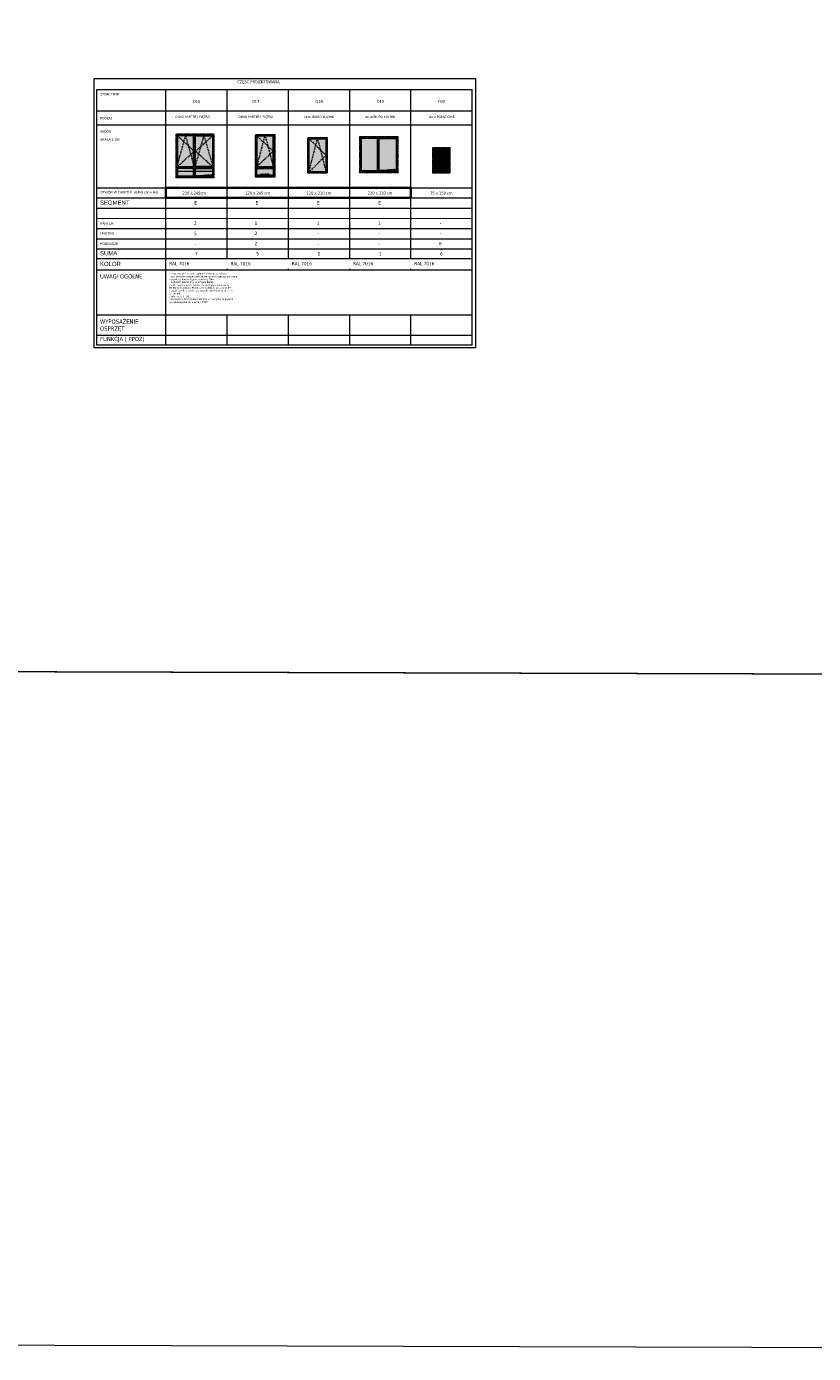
# Model space of a CAD drawing. Header units: millimetres. Extents: x 23192 to 149900, y -396339 to -79279.
# Tile 28 of 136: x 72812 to 77438, y -225183 to -217387. Entities that reach past the tile are written whole.
import ezdxf

# ---------------------------------------------------------------- set-up
doc = ezdxf.new("R2010")
doc.units = ezdxf.units.MM
doc.linetypes.add('CACHE', pattern=[9.525, 6.35, -3.175])
doc.linetypes.add('CARKOVANA', pattern=[7.5, 5, -2.5])
doc.layers.get('0').update_dxf_attribs({"lineweight": 0})
for name, color, linetype, lineweight in [('! opisy okien elewacja', 7, 'Continuous', 0), ('!! 0_ Istn-okna', 6, 'Continuous', 13), ('!! 1_Hatch dach', 252, 'Continuous', 5), ('0_LEGENDA', 7, 'Continuous', 13), ('A_wymiarowanie n', 10, 'Continuous', 9), ('KOREkty', 190, 'Continuous', 35)]:
    doc.layers.add(name, color=color, linetype=linetype, lineweight=lineweight)
doc.styles.add('ARIAL', font='tahoma.ttf')
doc.styles.get("Standard").update_dxf_attribs({"font": 'arial.ttf', "height": 25})
doc.styles.add('TXT', font='simplex.shx')

# ---------------------------------------------------------------- blocks, each defined once
blk = doc.blocks.new('N OKNO 220X245')
at = {"layer": '!! 1_Hatch dach', "true_color": 0x575757}
h = blk.add_hatch(dxfattribs=at)
h.set_pattern_fill('DOTS', color=251, angle=360)
h.set_pattern_definition([(180, (74902.1715, -193611.4926), (-0.79375, -1.5875), [0, -1.5875])])
h.paths.add_polyline_path([(74700.2, -203917.2), (74795.2, -203917.2), (74795.2, -203873.7), (74700.2, -203873.7)])
h.paths.add_polyline_path([(74806.2, -203917.2), (74906.2, -203917.2), (74906.2, -203873.7), (74806.2, -203873.7)])
h.paths.add_polyline_path([(74806.2, -203862.7), (74906.2, -203862.7), (74906.2, -203682.7), (74806.2, -203682.7)])
h.paths.add_polyline_path([(74700.2, -203862.7), (74795.2, -203862.7), (74795.2, -203682.7), (74700.2, -203682.7)])
h = blk.add_hatch(dxfattribs=at)
h.set_pattern_fill('ANSI31', color=251, scale=0.05, angle=360)
h.set_pattern_definition([(45, (26142.61758, 33649.01818), (-0.11225320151, 0.11225320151), [])])
h.paths.add_polyline_path([(74690.2, -203924.2), (74916.2, -203924.2), (74916.2, -203927.2), (74690.2, -203927.2)])
at = {"layer": '! opisy okien elewacja'}
for p in [(74693.2, -203865.2), (74693.2, -203871.2), (74693.2, -203924.2), (74899.2, -203924.2)]:
    blk.add_point(p, dxfattribs=at)
at = {"layer": '!! 0_ Istn-okna', "linetype": 'CARKOVANA', "lineweight": 5}
blk.add_lwpolyline([(74690.2, -203927.2), (74916.2, -203927.2), (74916.2, -203672.7), (74690.2, -203672.7)], close=True, dxfattribs=at)
at = {"layer": '!! 0_ Istn-okna'}
for points in [[(74693.2, -203924.2), (74913.2, -203924.2), (74913.2, -203675.7), (74693.2, -203675.7)], [(74697.2, -203920.2), (74909.2, -203920.2), (74909.2, -203679.7), (74697.2, -203679.7)], [(74795.2, -203682.7), (74700.2, -203682.7), (74700.2, -203862.7), (74795.2, -203862.7)], [(74806.2, -203682.7), (74906.2, -203682.7), (74906.2, -203862.7), (74806.2, -203862.7)], [(74690.2, -203924.2), (74916.2, -203924.2), (74916.2, -203927.2), (74690.2, -203927.2)], [(74795.2, -203873.7), (74700.2, -203873.7), (74700.2, -203917.2), (74795.2, -203917.2)], [(74806.2, -203873.7), (74906.2, -203873.7), (74906.2, -203917.2), (74806.2, -203917.2)]]:
    blk.add_lwpolyline(points, close=True, dxfattribs=at)
for points in [[(74798.2, -203679.7), (74798.2, -203865.7)], [(74803.2, -203679.7), (74803.2, -203865.7)], [(74697.2, -203865.7), (74798.2, -203865.7)], [(74803.2, -203865.7), (74909.2, -203865.7)], [(74697.2, -203870.7), (74798.2, -203870.7)], [(74798.2, -203870.7), (74798.2, -203920.2)], [(74803.2, -203870.7), (74909.2, -203870.7)], [(74803.2, -203870.7), (74803.2, -203920.2)]]:
    blk.add_lwpolyline(points, dxfattribs=at)
blk.add_lwpolyline([(74693.2, -203890.7), (74913.2, -203890.7)])
at = {"insert": (74853.5, -203912.2), "char_height": 5, "attachment_point": 1, "style": 'TXT'}
blk.add_mtext_dynamic_manual_height_columns('okno 220x245', width=87.931, gutter_width=75, heights=[0], dxfattribs=at)
blk = doc.blocks.new('N OKNO 110X245')
at = {"layer": '!! 1_Hatch dach', "true_color": 0x575757}
h = blk.add_hatch(dxfattribs=at)
h.set_pattern_fill('DOTS', color=251)
h.paths.add_polyline_path([(76033.3, -202077.5), (76129, -202077.5), (76129, -201897.5), (76033.3, -201897.5)])
h.paths.add_polyline_path([(76033.3, -202088.5), (76129, -202088.5), (76129, -202128.5), (76033.3, -202128.5)])
at = {"layer": '!! 0_ Istn-okna', "linetype": 'CARKOVANA', "lineweight": 5}
blk.add_lwpolyline([(76024.3, -201888.5), (76138, -201888.5), (76138, -202137.5), (76024.3, -202137.5)], close=True, dxfattribs=at)
at = {"layer": '!! 0_ Istn-okna'}
for points in [[(76026.3, -201890.5), (76136, -201890.5), (76136, -202135.5), (76026.3, -202135.5)], [(76031.3, -201895.5), (76131, -201895.5), (76131, -202130.5), (76031.3, -202130.5)], [(76024.3, -202135.5), (76138, -202135.5), (76138, -202140.5), (76024.3, -202140.5)]]:
    blk.add_lwpolyline(points, close=True, dxfattribs=at)
for points in [[(76033.3, -202080.5), (76033.3, -201897.5), (76129, -201897.5), (76129, -202080.5)], [(76031.3, -202080.5), (76131, -202080.5)], [(76031.3, -202085.5), (76131, -202085.5)], [(76033.3, -202077.5), (76129, -202077.5)], [(76129, -202085.5), (76129, -202128.5), (76033.3, -202128.5), (76033.3, -202085.5)], [(76033.3, -202088.5), (76129, -202088.5)]]:
    blk.add_lwpolyline(points, dxfattribs=at)
at = {"layer": '!! 1_Hatch dach', "color": 251, "linetype": 'CACHE', "true_color": 0x575757}
for points in [[(76031.3, -201895.5), (76129, -201987.5), (76033.3, -202077.5)], [(76033.3, -202077.5), (76081.2, -201895.5), (76129, -202077.5)]]:
    blk.add_lwpolyline(points, dxfattribs=at)
for points in [[(76033.3, -202077.5), (76129, -202077.5), (76129, -201897.5), (76033.3, -201897.5)], [(76033.3, -202088.5), (76129, -202088.5), (76129, -202128.5), (76033.3, -202128.5)]]:
    blk.add_lwpolyline(points, close=True)
at = {"insert": (76054.4, -202121.1), "char_height": 5, "attachment_point": 1, "style": 'TXT'}
blk.add_mtext_dynamic_manual_height_columns('okno 110x245', width=52.63, gutter_width=75, heights=[0], dxfattribs=at)
blk = doc.blocks.new('N OKNO 220 X 195')
at = {"layer": '!! 1_Hatch dach', "true_color": 0x575757}
h = blk.add_hatch(dxfattribs=at)
h.set_pattern_fill('DOTS', color=251, angle=360)
h.paths.add_polyline_path([(76877.5, -203419.8), (76777.5, -203419.8), (76777.5, -203609.3), (76877.5, -203609.3)])
h.paths.add_polyline_path([(76766.5, -203419.8), (76671.5, -203419.8), (76671.5, -203609.3), (76766.5, -203609.3)])
h = blk.add_hatch(dxfattribs=at)
h.set_pattern_fill('ANSI31', color=251, scale=0.05, angle=360)
h.set_pattern_definition([(45, (28113.94453, 33956.91823), (-0.11225320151, 0.11225320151), [])])
h.paths.add_polyline_path([(76661.5, -203616.3), (76887.5, -203616.3), (76887.5, -203619.3), (76661.5, -203619.3)])
at = {"layer": '! opisy okien elewacja'}
for p in [(76664.5, -203616.3), (76870.5, -203616.3)]:
    blk.add_point(p, dxfattribs=at)
at = {"layer": '!! 0_ Istn-okna', "linetype": 'CARKOVANA', "lineweight": 5}
blk.add_lwpolyline([(76661.5, -203619.3), (76887.5, -203619.3), (76887.5, -203409.8), (76661.5, -203409.8)], close=True, dxfattribs=at)
at = {"layer": '!! 0_ Istn-okna'}
for points in [[(76664.5, -203616.3), (76884.5, -203616.3), (76884.5, -203412.8), (76664.5, -203412.8)], [(76668.5, -203612.3), (76880.5, -203612.3), (76880.5, -203416.8), (76668.5, -203416.8)], [(76766.5, -203419.8), (76671.5, -203419.8), (76671.5, -203609.3), (76766.5, -203609.3)], [(76777.5, -203419.8), (76877.5, -203419.8), (76877.5, -203609.3), (76777.5, -203609.3)], [(76661.5, -203616.3), (76887.5, -203616.3), (76887.5, -203619.3), (76661.5, -203619.3)]]:
    blk.add_lwpolyline(points, close=True, dxfattribs=at)
for points in [[(76769.5, -203416.8), (76769.5, -203612.3)], [(76774.5, -203416.8), (76774.5, -203612.3)]]:
    blk.add_lwpolyline(points, dxfattribs=at)
at = {"insert": (76822.4, -203602.6), "char_height": 5, "attachment_point": 1, "style": 'TXT'}
blk.add_mtext_dynamic_manual_height_columns('okno 220x195', width=87.931, gutter_width=75, heights=[0], dxfattribs=at)

msp = doc.modelspace()

# ---------------------------------------------------------------- hatches: boundary and pattern name
at = {"layer": '!! 1_Hatch dach', "true_color": 0x575757}
h = msp.add_hatch(dxfattribs=at)
h.set_pattern_fill('DOTS', color=251, angle=360)
h.set_pattern_definition([(360, (64857.517, -229482.2801), (0.79375, 1.5875), [0, -1.5875])])
h.paths.add_polyline_path([(74474.339, -218047.147), (74571.339, -218047.147), (74570.827, -218240.147), (74473.827, -218240.147)])
h = msp.add_hatch(dxfattribs=at)
h.set_pattern_fill('DOTS', color=251, angle=360)
h.set_pattern_definition([(360, (65577.517, -229482.2138), (0.79375, 1.5875), [0, -1.5875])])
h.paths.add_polyline_path([(75208.827, -218107.081), (75290.827, -218107.081), (75290.827, -218240.081), (75208.827, -218240.081)])

# ---------------------------------------------------------------- linework, layer by layer
at = {"layer": '!! 0_ Istn-okna', "linetype": 'CARKOVANA', "lineweight": 5}
for points in [[(74464.827, -218038.147), (74579.827, -218038.147), (74579.827, -218249.147), (74464.827, -218249.147)], [(75199.827, -218098.081), (75299.827, -218098.081), (75299.827, -218249.081), (75199.827, -218249.081)]]:
    msp.add_lwpolyline(points, close=True, dxfattribs=at)
at = {"layer": '!! 0_ Istn-okna'}
for points in [[(74466.827, -218040.147), (74577.827, -218040.147), (74577.827, -218247.147), (74466.827, -218247.147)], [(74471.827, -218045.147), (74572.827, -218045.147), (74572.827, -218242.147), (74471.827, -218242.147)], [(74473.827, -218047.147), (74570.827, -218047.147), (74570.827, -218240.147), (74473.827, -218240.147)], [(75201.827, -218100.081), (75297.827, -218100.081), (75297.827, -218247.081), (75201.827, -218247.081)], [(75206.827, -218105.081), (75292.827, -218105.081), (75292.827, -218242.081), (75206.827, -218242.081)], [(75208.827, -218107.081), (75290.827, -218107.081), (75290.827, -218240.081), (75208.827, -218240.081)]]:
    msp.add_lwpolyline(points, close=True, dxfattribs=at)
at = {"layer": '!! 1_Hatch dach', "color": 251, "linetype": 'CACHE', "true_color": 0x575757}
for points in [[(73696.539, -218212.335), (73797.539, -218119.335), (73696.539, -218026.335)], [(73696.539, -218212.335), (73747.039, -218029.335), (73797.539, -218212.335)], [(73802.539, -218212.335), (73855.539, -218029.335), (73908.539, -218212.335)], [(73908.539, -218212.335), (73805.539, -218119.335), (73908.539, -218026.335)], [(74471.827, -218242.147), (74522.327, -218045.147), (74572.827, -218242.147)], [(74471.827, -218045.147), (74572.827, -218143.647), (74471.827, -218242.147)], [(75206.827, -218242.081), (75249.827, -218105.081), (75292.827, -218242.081)], [(75206.827, -218105.081), (75292.827, -218204.081), (75206.827, -218242.081)]]:
    msp.add_lwpolyline(points, dxfattribs=at)
at = {"layer": '0_LEGENDA', "linetype": 'ByBlock', "ltscale": 5}
for p, q in [((75453.404, -219274.769), (75453.379, -217691.485)), ((73631.912, -219259.717), (73631.888, -217756.829)), ((73991.876, -218453.607), (73991.888, -217756.829)), ((74351.876, -218453.607), (74351.888, -217756.829)), ((74711.876, -218453.597), (74711.888, -217756.818)), ((75071.876, -218453.567), (75071.888, -217756.788)), ((75431.874, -218453.385), (75431.885, -217756.606)), ((75431.876, -218453.613), (75431.888, -217756.834)), ((75431.881, -218750.386), (75431.881, -217756.606)), ((75431.912, -219259.757), (75431.888, -217756.822)), ((75431.912, -219259.769), (75431.888, -217756.834)), ((73224.988, -217882.05), (75431.883, -217881.986)), ((73224.988, -217963.706), (75431.881, -217963.642)), ((73224.988, -217963.706), (75431.881, -217963.642)), ((73224.98, -218333.607), (75431.898, -218333.543)), ((73224.977, -218393.607), (75431.899, -218393.543)), ((73224.977, -218393.607), (75431.899, -218393.543)), ((73224.917, -218453.607), (75431.9, -218453.543)), ((73224.917, -218513.607), (75431.901, -218513.543)), ((73991.876, -218750.451), (73991.876, -218453.607)), ((74351.876, -218750.451), (74351.876, -218453.607)), ((74711.876, -218750.44), (74711.876, -218453.597)), ((75071.876, -218750.41), (75071.876, -218453.567)), ((75071.876, -218750.41), (75071.876, -218453.567)), ((75431.876, -218750.457), (75431.876, -218453.613)), ((73224.917, -218573.607), (75431.902, -218573.543)), ((73224.917, -218633.607), (75431.903, -218633.543)), ((73224.917, -218633.607), (75431.903, -218633.543)), ((73224.917, -218693.607), (75431.904, -218693.543)), ((73224.917, -218693.607), (75431.904, -218693.543)), ((73224.988, -218750.451), (75431.905, -218750.387)), ((73224.988, -218750.451), (75431.905, -218750.387)), ((73225.051, -218750.451), (75431.905, -218750.387)), ((73225.051, -218750.451), (75431.905, -218750.387)), ((73225.087, -218816.763), (75431.874, -218816.7)), ((73225.087, -218816.763), (75431.874, -218816.7)), ((73991.877, -218816.741), (73991.876, -218810.451)), ((74351.877, -218816.731), (74351.876, -218810.451)), ((74711.877, -218816.72), (74711.876, -218810.44)), ((75071.877, -218816.71), (75071.876, -218810.41)), ((75431.909, -219259.495), (75431.87, -218810.229)), ((75431.912, -219259.495), (75431.874, -218810.229)), ((75431.912, -219259.507), (75431.874, -218810.241)), ((75431.915, -219259.723), (75431.876, -218810.457)), ((73225.15, -219080.744), (75431.887, -219080.68)), ((73991.915, -219259.717), (73991.9, -219080.722)), ((74351.915, -219259.717), (74351.9, -219080.711)), ((74711.915, -219259.707), (74711.9, -219080.701)), ((75071.915, -219259.677), (75071.9, -219080.691)), ((73225.158, -219199.717), (75431.906, -219199.653))]:
    msp.add_line(p, q, dxfattribs=at)
at = {"layer": '0_LEGENDA'}
for points in [[(75453.404, -219274.543), (73209.764, -219274.717), (73209.988, -217691.829), (75453.379, -217691.485)], [(75431.912, -219258.946), (73225.156, -219259.717), (73224.988, -217756.829), (75431.885, -217756.765)]]:
    msp.add_lwpolyline(points, dxfattribs=at)
at = {"layer": 'A_wymiarowanie n'}
for points in [[(66843.582, -217203.268), (89376.454, -217267.722), (89376.454, -221225.278), (66843.582, -221160.823)], [(66832.262, -221160.791), (89365.134, -221225.245), (89365.134, -225182.801), (66832.262, -225118.346)]]:
    msp.add_lwpolyline(points, close=True, dxfattribs=at)
at = {"layer": 'KOREkty'}
msp.add_lwpolyline([(73631.897, -218333.595), (75071.877, -218333.595), (75071.877, -218393.554), (73631.897, -218393.554)], close=True, dxfattribs=at)

# ---------------------------------------------------------------- block references
for name, p in [('N OKNO 220X245', (-1000.633, -14346.588)), ('N OKNO 110X245', (-1866.759, -16131.796)), ('N OKNO 220 X 195', (-1891.823, -14624.216))]:
    msp.add_blockref(name, p)

# ---------------------------------------------------------------- texts
at = {"ltscale": 0.7, "insert": (73651.297, -218816.752), "char_height": 10, "width": 374.91112, "attachment_point": 1, "style": 'ARIAL'}
msp.add_mtext('\\A1;\\pxql;\\P- okno zewnętrzne ze skrzydłem rozwierno - uchylnym\\P- trzykomorowy system profili aluminiowych z izolacją termiczną \\P- głębokość konstrukcyjna ościeżnicy 78mm\\P- głębokość konstrukcyjna skrzydła 86mm\\P- szkło zespolone, dwukomorowe spełniające wymagania PN-EN 1279-1:2006 i PN-EN 1279-5:2011 o  Ug= 0,5 W/m²k\\P- współczynnik przenikania ciepła dla całej konstrukcji Uw <  1,1 W/m²k\\P- kolor ślusarki RAL\\P{\\A0;- obwodowo uszczelnienie z konstrukcją budynku za pomocą systemowego fartucha epdm GF300}', dxfattribs=at)
at = {"layer": '0_LEGENDA', "linetype": 'ByBlock', "ltscale": 5, "attachment_point": 1, "style": 'ARIAL'}
for s, insert, char_height, width in [('\\pxqc;CZĘŚĆ PROJEKTOWANA', (73995.293, -217702.696), 17, 360), ('OZNACZENIE', (73244.177, -217777.838), 14, 354.4574), ('\\pxqc;O16', (73631.888, -217817.908), 17, 360), ('\\pxqc;O17', (73978.877, -217817.908), 17, 360), ('\\pxqc;O18', (74351.888, -217817.908), 17, 360), ('\\pxqc;O19', (74711.888, -217817.898), 17, 360), ('\\pxqc;O20', (75071.888, -217817.842), 17, 360), ('RODZAJ ', (73244.177, -217918.059), 14, 354.4574), (' OKNO PARTER I PIĘTRO ', (73680.837, -217910.429), 14, 360), (' OKNO PARTER I PIĘTRO ', (74051.455, -217910.429), 14, 360), ('\\pxqc;okno BIURO KUCHNI', (74351.881, -217910.431), 14, 360), ('\\pxqc;okno BIURO KUCHNI', (74711.881, -217910.421), 14, 360), ('\\pxqc;okno POŁACIOWE', (75071.881, -217910.365), 14, 360), ('220 x 245cm', (73728.839, -218356.684), 17, 162.7638), ('\\pxqc;120 x 245 cm', (74088.839, -218356.684), 17, 162.7638), ('\\pxqc;120 x 210 cm', (74448.839, -218356.684), 17, 162.7638), ('\\pxqc;220 x 210 cm', (74808.839, -218356.673), 17, 162.7638), ('\\pxqc;75{\\C4; }x 150 cm', (75168.839, -218356.643), 17, 162.7638), ('\\pxqc;E', (73629.607, -218412.537), 20, 354.4574), ('\\pxqc;E', (73989.607, -218412.545), 20, 354.4574), ('\\pxqc;E', (74349.607, -218412.553), 20, 354.4574), ('\\pxqc;E', (74709.607, -218412.543), 20, 354.4574), ('\\pxqc;5', (73759.863, -218592.466), 20, 89.97727), ('\\pxqc;2', (73759.86, -218532.466), 20, 89.97727), ('\\pxqc;2', (74115.77, -218592.466), 20, 89.97727), ('\\pxqc;1', (74115.767, -218532.466), 20, 89.97727), ('\\pxqc;1', (74480.837, -218532.466), 20, 89.97727), ('\\pxqc;1', (74840.837, -218532.455), 20, 89.97727), ('\\pxqc;-', (75200.883, -218532.428), 20, 89.97727), ('\\pxqc;-', (73759.865, -218652.466), 20, 89.97727), ('\\pxqc;2', (74115.772, -218652.466), 20, 89.97727), ('\\pxqc;-', (74480.882, -218652.46), 20, 89.97727), ('\\pxqc;-', (74480.883, -218592.46), 20, 89.97727), ('\\pxqc;-', (74840.882, -218652.449), 20, 89.97727), ('\\pxqc;-', (74840.883, -218592.449), 20, 89.97727), ('\\pxqc;6', (75199.569, -218652.419), 20, 89.97727), ('\\pxqc;-', (75200.883, -218592.428), 20, 89.97727), ('\\pxqc;7', (73633.752, -218711.64), 20, 354.4574), ('\\pxqc;5', (73993.752, -218711.64), 20, 354.4574), ('\\pxqc;1', (74353.752, -218711.64), 20, 354.4574), ('\\pxqc;1', (74713.752, -218711.629), 20, 354.4574), ('\\pxqc;6', (75073.752, -218711.599), 20, 354.4574), ('UWAGI OGÓLNE', (73244.276, -218841.945), 25, 354.4574), ('RAL 7016 ', (73651.112, -218769.651), 20, 354.4574), ('RAL 7016 ', (74011.112, -218769.651), 20, 354.4574), ('RAL 7016 ', (74371.112, -218769.651), 20, 354.4574), ('RAL 7016 ', (74731.112, -218769.64), 20, 354.4574), ('RAL 7016 ', (75091.112, -218769.61), 20, 354.4574), ('WYPOSAŻENIE\\POSPRZĘT', (73244.339, -219107.371), 25, 354.4574), ('FUNKCJA ( PPOŻ)', (73244.347, -219209.901), 25, 354.4574)]:
    msp.add_mtext(s, dxfattribs=dict(at, insert=insert, char_height=char_height, width=width))
at = {"layer": '0_LEGENDA', "linetype": 'ByBlock', "ltscale": 5, "attachment_point": 1}
for s, insert, char_height, width in [('{\\fArial|b0|i0|c238|p34;WIDOK\\P\\PSKALA 1:100}', (73244.177, -217996.239), 14, 354.4574), ('{\\fArial|b0|i0|c238|p34;OTWÓR W ŚWIETLE MURU (So x Ho)}', (73244.169, -218353.677), 14, 354.4574), ('SEGMENT', (73244.106, -218409.036), 25, 354.4574), ('{\\fArial|b0|i0|c238|p34;PARTER}', (73244.032, -218536.341), 14, 584.59194), ('{\\fArial|b0|i0|c238|p34;I PIĘTRO}', (73244.032, -218596.341), 14, 584.59194), ('PODDASZE', (73244.033, -218656.341), 14, 584.59194), ('\\fArial|b0|i0|c238|p34;SUMA', (73244.106, -218705.88), 25, 354.4574), ('{\\fArial|b0|i0|c238|p34;KOLOR}', (73244.276, -218769.036), 25, 354.4574)]:
    msp.add_mtext(s, dxfattribs=dict(at, insert=insert, char_height=char_height, width=width))

doc.saveas('drawing.dxf')
